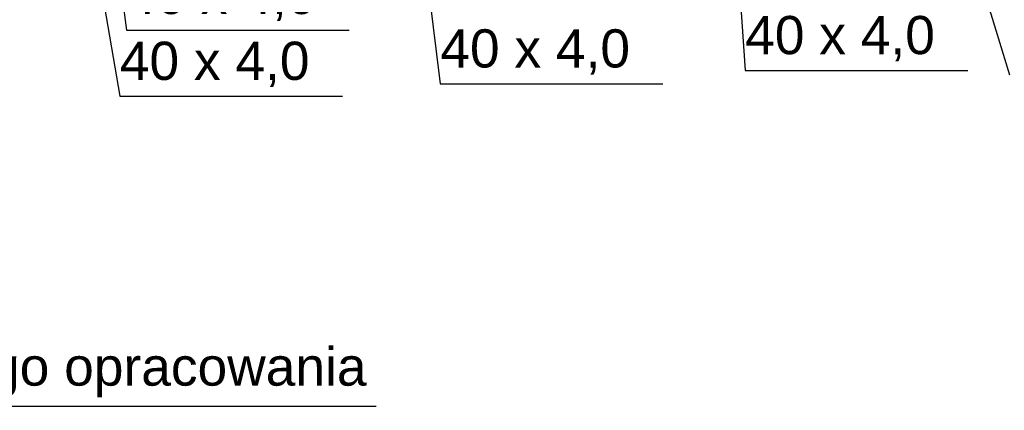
# Model space of a CAD drawing. Header units: inches. Extents: x -150.1 to -108.1, y -15.9 to 13.8.
# Tile 3 of 25: x -144.2 to -140.3, y -3.5 to -2. Entities that reach past the tile are written whole.
import ezdxf
from ezdxf.lldxf.tags import DXFTag

# ---------------------------------------------------------------- set-up
doc = ezdxf.new("R2010")
doc.units = ezdxf.units.IN
doc.header["$MEASUREMENT"] = 0
doc.layers.add('IS_Opisy_działek_Wodociag', color=2, linetype='SOLID')
tags = doc.linetypes.add('SOLID', pattern=[10, 10, 0]).pattern_tags.tags
tags[6:7] = [DXFTag(74, 4), DXFTag(75, 0), DXFTag(340, '0'), DXFTag(46, 0.0), DXFTag(50, 0.0), DXFTag(44, 0.0), DXFTag(45, 0.0)]
tags[4:5] = [DXFTag(74, 4), DXFTag(75, 0), DXFTag(340, '0'), DXFTag(46, 0.0), DXFTag(50, 0.0), DXFTag(44, 0.0), DXFTag(45, 0.0)]

msp = doc.modelspace()

# ---------------------------------------------------------------- linework, layer by layer
at = {"layer": 'IS_Opisy_działek_Wodociag', "ltscale": 0.01}
for p, q in [((-143.8434, -1.2014), (-143.7367, -2.0015)), ((-143.9381, -1.2492), (-143.7638, -2.2622)), ((-142.6165, -1.2492), (-142.4943, -2.2132)), ((-141.3501, -1.2492), (-141.2868, -2.1604)), ((-140.5252, -1.2492), (-140.2397, -2.1785)), ((-143.7367, -2.0015), (-142.8547, -2.0015)), ((-141.2868, -2.1604), (-140.4048, -2.1604)), ((-142.4943, -2.2132), (-141.6123, -2.2132)), ((-143.7638, -2.2622), (-142.8818, -2.2622)), ((-142.749, -3.4893), (-146.9013, -3.4893))]:
    msp.add_line(p, q, dxfattribs=at)

# ---------------------------------------------------------------- texts
at = {"layer": 'IS_Opisy_działek_Wodociag', "ltscale": 0.01, "char_height": 0.1512}
for s, insert, attachment_point in [('\\fArial|b0|i0;40 x 4,0', (-143.7367, -1.9655), 7), ('\\fArial|b0|i0;40 x 4,0', (-141.2868, -2.1244), 7), ('\\fArial|b0|i0;40 x 4,0', (-142.4943, -2.1772), 7), ('\\fArial|b0|i0;40 x 4,0', (-143.7638, -2.2262), 7), ('{\\fArial|b0|i0|c0|p0;Przyłącze wody wg odrębnego opracowania}', (-142.7866, -3.4533), 9)]:
    msp.add_mtext(s, dxfattribs=dict(at, insert=insert, attachment_point=attachment_point))

doc.saveas('drawing.dxf')
